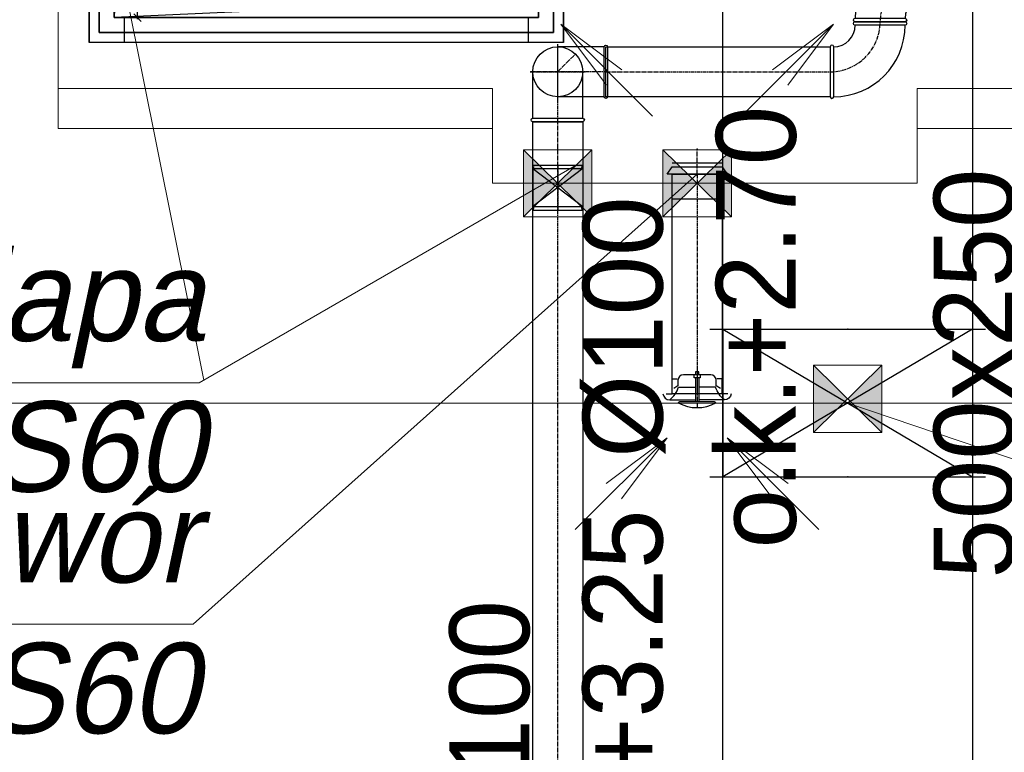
# Model space of a CAD drawing. Header units: millimetres. Extents: x 12823 to 36134, y -75536 to -5600.
# Tile 8 of 26: x 29366 to 29564, y -74439 to -74292. Entities that reach past the tile are written whole.
import ezdxf
from ezdxf import colors
from ezdxf.entities.mleader import LeaderData, LeaderLine
from ezdxf.enums import TextEntityAlignment as Align
from ezdxf.math import Vec2, Vec3

# ---------------------------------------------------------------- set-up
doc = ezdxf.new("R2010")
doc.units = ezdxf.units.MM
doc.linetypes.add('CENTER', pattern=[0.55, 0.37, -0.06, 0.06, -0.06])
doc.layers.get('0').update_dxf_attribs({"lineweight": 0})
doc.layers.get('Defpoints').update_dxf_attribs({"lineweight": 9})
for name, color, linetype, lineweight in [('TK-CO-stary budynek zasilanie', 88, 'Continuous', 30), ('TK-podklad', 252, 'Continuous', 13), ('TK-V-opis', 7, 'Continuous', 15), ('TK_OPIS WENT NAWIEW', 7, 'Continuous', 13), ('TK_OPIS WENT WYWIEW', 7, 'Continuous', 13), ('TK_URZĄDZENIA', 7, 'Continuous', 25), ('WEN_N1-_ZLICZAC', 140, 'Continuous', 30), ('WEN_TR-_ZLICZAC', 122, 'Continuous', 30), ('WEN_W1-_OSIE', 2, 'CENTER', 5), ('WEN_W1-_ZLICZAC', 30, 'Continuous', 30), ('WEN_WP-_ZLICZAC', 32, 'Continuous', 30)]:
    doc.layers.add(name, color=color, linetype=linetype, lineweight=lineweight)
for name, color, linetype in [('WEN_N1-_ATRYBUT', 6, 'Continuous'), ('WEN_N1-_OSIE', 2, 'CENTER'), ('WEN_TR-_ATRYBUT', 6, 'Continuous'), ('WEN_TR-_OSIE', 2, 'CENTER'), ('WEN_W1-_ATRYBUT', 6, 'Continuous'), ('WEN_WP-_ATRYBUT', 6, 'Continuous'), ('WEN_WP-_OSIE', 2, 'CENTER'), ('WEN_WT-_ATRYBUT', 6, 'Continuous'), ('WEN_WT-_OSIE', 2, 'CENTER'), ('WEN_WT-_ZLICZAC', 23, 'Continuous')]:
    doc.layers.add(name, color=color, linetype=linetype)
doc.styles.add('0', font='ROMANS.shx', dxfattribs={"width": 0.75, "oblique": 5})
doc.styles.add('ETYKIETY_PRZEWODOW_NA_RZUCIE', font='txt', dxfattribs={"oblique": 12, "height": 200})
doc.styles.add('OPIS', font='simplex.shx', dxfattribs={"width": 0.75, "height": 18})
doc.styles.add('POWIETRZE', font='txt', dxfattribs={"height": 10})
doc.styles.add('STYL_WENTYLE', font='arial.ttf', dxfattribs={"width": 0.8})
doc.dimstyles.new('1-25-KR', dxfattribs={"dimscale": 25, "dimtxt": 2.5, "dimasz": 1, "dimexe": 0.2, "dimexo": 0.2, "dimgap": 0.8, "dimtad": 3, "dimdec": 4, "dimrnd": 0.1, "dimzin": 12, "dimdsep": 46, "dimtxsty": '0', "dimblk1": 'OBLIQUE', "dimblk2": 'OBLIQUE', "dimsah": 1, "dimcen": 2.5, "dimdle": 0.2, "dimclrd": 4, "dimclre": 4, "dimclrt": 4, "dimadec": 0, "dimazin": 0, "dimtfac": 0.56, "dimtdec": 4, "dimtix": 1, "dimtmove": 0, "dimatfit": 3, "dimldrblk": 'OBLIQUE', "dimfxl": 1, "dimtvp": 1.04, "dimtolj": 1, "dimtzin": 12, "dimarcsym": 0})

# ---------------------------------------------------------------- blocks, each defined once
blk = doc.blocks.new('G$C4C26033C')
for p, q in [((-1850, -695), (-1850, 255)), ((-1850, 255), (0, 255)), ((-1779, 205), (-1779, 255)), ((-71, 255), (-71, 205)), ((0, 255), (0, -695)), ((-1800, -645), (-1800, 205)), ((-1800, 205), (-50, 205)), ((-1800, 205), (-1457.4, 165)), ((-1351, 205), (-1008.4, 165)), ((-880, 205), (-537.4, 165)), ((-430, 205), (-87.4, 165)), ((-50, -645), (-50, 205)), ((-1850, 184), (-1800, 184)), ((-50, 184), (0, 184)), ((-1457.4, 165), (-1420, -645)), ((-1008.4, 165), (-971, -645)), ((-537.4, 165), (-500, -645)), ((-87.4, 165), (-50, -645)), ((-1800, -624), (-1850, -624)), ((0, -624), (-50, -624)), ((-1800, -645), (-50, -645)), ((-1779, -695), (-1779, -645)), ((-71, -645), (-71, -695)), ((-1850, -695), (0, -695))]:
    blk.add_line(p, q)
for points in [[(-1830, -675), (-1830, 235), (-1390, 235), (-1390, -675)], [(-940, -675), (-940, 235), (-1380, 235), (-1380, -675)], [(-910, -675), (-910, 235), (-470, 235), (-470, -675)], [(-20, -675), (-20, 235), (-460, 235), (-460, -675)], [(-1800, -645), (-1800, 205), (-1420, 205), (-1420, -645)], [(-970, -645), (-970, 205), (-1350, 205), (-1350, -645)], [(-880, -645), (-880, 205), (-500, 205), (-500, -645)], [(-50, -645), (-50, 205), (-430, 205), (-430, -645)]]:
    blk.add_lwpolyline(points, close=True)
blk = doc.blocks.new('B10090CWP-_13')
at = {"ltscale": 22}
for p, q in [((-50, 7), (-50, 100)), ((50, 7), (50, 100))]:
    blk.add_line(p, q, dxfattribs=at)
blk.add_lwpolyline([(50, 0), (-50, 0, -1), (-50, 7), (50, 7, -1)], format="xyb", close=True, dxfattribs=at)
blk.add_circle((0, 100), 50, dxfattribs=at)
blk.add_point((0, 0), dxfattribs=at)
at = {"layer": 'WEN_WP-_OSIE', "ltscale": 22}
for p, q in [((0, 0), (0, 155)), ((-55, 100), (55, 100))]:
    blk.add_line(p, q, dxfattribs=at)
at = {"layer": 'WEN_WP-_ATRYBUT', "ltscale": 22, "style": 'STYL_WENTYLE', "width": 0.8, "flags": 8}
blk.add_attdef('WENTYLE', text='', height=200, dxfattribs=at).set_placement((50, 0), align=Align.BOTTOM_LEFT)
blk = doc.blocks.new('B10090CWP-_11')
at = {"ltscale": 22}
for points in [[(-100, 50), (-100, 150, -1), (-93, 150), (-93, 50, -1)], [(-50, 0), (50, 0, 1), (50, 7), (-50, 7, 1)]]:
    blk.add_lwpolyline(points, format="xyb", close=True, dxfattribs=at)
for radius in [143, 43]:
    blk.add_arc((-93, 7), radius, 0, 90, dxfattribs=at)
for p in [(-100, 100), (0, 0)]:
    blk.add_point(p, dxfattribs=at)
at = {"layer": 'WEN_WP-_OSIE', "ltscale": 22}
blk.add_arc((-100, 0), 100, 0, 90, dxfattribs=at)
at = {"layer": 'WEN_WP-_ATRYBUT', "ltscale": 22, "style": 'STYL_WENTYLE', "width": 0.8, "flags": 8}
blk.add_attdef('WENTYLE', text='', height=200, dxfattribs=at).set_placement((-50, 0), align=Align.BOTTOM_LEFT)
blk = doc.blocks.new('SR-100CTR-_440_14')
at = {"ltscale": 22}
blk.add_lwpolyline([(0, -50), (0, 50), (440, 50), (440, -50)], close=True, dxfattribs=at)
for p in [(0, 0), (440, 0)]:
    blk.add_point(p, dxfattribs=at)
at = {"layer": 'WEN_TR-_OSIE', "ltscale": 22}
blk.add_line((0, 0), (440, 0), dxfattribs=at)
at = {"layer": 'WEN_TR-_ATRYBUT', "ltscale": 22, "style": 'STYL_WENTYLE', "width": 0.8, "flags": 8}
blk.add_attdef('WENTYLE', text='', height=200, dxfattribs=at).set_placement((220, 0), align=Align.BOTTOM_LEFT)
at = {"layer": 'WEN_TR-_OSIE', "ltscale": 22, "style": 'STYL_WENTYLE', "width": 0.8, "flags": 8}
blk.add_attdef('FI_KANALU', text='', height=40, dxfattribs=at).set_placement((220, 100), align=Align.MIDDLE_CENTER)
blk = doc.blocks.new('KURM-100-C_11')
at = {"ltscale": 22}
for p, q in [((-3.425, 32.195), (-3.425, -15.6)), ((3.425, 32.195), (3.425, -15.6)), ((-36.99, 13.7), (-3.425, 13.7)), ((36.99, 13.7), (3.425, 13.7)), ((-54.8, -12), (-3.425, -12)), ((54.8, -12), (3.425, -12))]:
    blk.add_line(p, q, dxfattribs=at)
for points in [[(-3.425, 38.36), (-3.425, 44.525), (3.425, 44.525), (3.425, 38.36)], [(-61.65, 0), (-50, 0), (-50, 30), (-39.73, 30)], [(-6.165, 38.36), (-6.165, 32.195), (6.165, 32.195), (6.165, 38.36)], [(61.65, 0), (50, 0), (50, 30), (39.73, 30)]]:
    blk.add_lwpolyline(points, dxfattribs=at)
for points in [[(-46.58, 10.96), (-38.36, 16.44), (-38.36, 27.4, -0.41421356), (-27.4, 38.36), (27.4, 38.36, -0.41421356), (38.36, 27.4), (38.36, 16.44), (46.58, 10.96)], [(-68.5, 0, 0.35032231), (-54.8, -12, 0.1391301), (-36.99, 13.7, 0.1391301)], [(68.5, 0, -0.35032231), (54.8, -12, -0.1391301), (36.99, 13.7, -0.1391301)]]:
    blk.add_lwpolyline(points, format="xyb", dxfattribs=at)
blk.add_lwpolyline([(-34.25, -15.6), (34.25, -15.6), (37.675, -17.81, -0.25454545), (-37.675, -17.81)], format="xyb", close=True, dxfattribs=at)
for p in [(0, 0), (0, -27.4)]:
    blk.add_point(p, dxfattribs=at)
at = {"layer": 'WEN_N1-_OSIE', "ltscale": 22}
for p, q in [((0, 54.8), (0, -27.4)), ((-8.4, 0), (8.4, 0))]:
    blk.add_line(p, q, dxfattribs=at)
at = {"layer": 'WEN_N1-_ATRYBUT', "ltscale": 22, "style": 'STYL_WENTYLE', "width": 0.8, "flags": 8}
blk.add_attdef('WENTYLE', text='', height=200, dxfattribs=at).set_placement((0, 0), align=Align.BOTTOM_LEFT)
blk = doc.blocks.new('STRZAŁKA NAWIEW')
at = {"layer": 'TK_OPIS WENT NAWIEW', "ltscale": 2}
for q in [(24405.63, -21410.03), (24414.86, -21416.19), (24411.79, -21419.26)]:
    blk.add_line((24424.01, -21428.41), q, dxfattribs=at)
blk = doc.blocks.new('STRZAŁKA WYWIEW')
at = {"layer": 'TK_OPIS WENT WYWIEW', "ltscale": 2}
for q in [(24460.11, -21410.03), (24469.35, -21416.19), (24466.28, -21419.26)]:
    blk.add_line((24478.5, -21428.41), q, dxfattribs=at)
blk = doc.blocks.new('QD-500X250CNW1-_4461-8675282_24')
at = {"ltscale": 22}
blk.add_lwpolyline([(0, 250), (4461.9, 250), (4461.9, -250), (0, -250)], close=True, dxfattribs=at)
at = {"layer": 'WEN_W1-_ATRYBUT', "ltscale": 22, "style": 'STYL_WENTYLE', "width": 0.8, "flags": 8}
blk.add_attdef('WENTYLE', text='', height=200, dxfattribs=at).set_placement((2230.9, 0), align=Align.BOTTOM_LEFT)
at = {"layer": 'WEN_W1-_OSIE', "ltscale": 22, "style": 'STYL_WENTYLE', "width": 0.8, "flags": 8}
blk.add_attdef('FI_KANALU', text='', height=40, dxfattribs=at).set_placement((2230.9, 0), align=Align.MIDDLE_CENTER)
blk = doc.blocks.new('_None')
blk = doc.blocks.new('SR-100CWP-_2993_14')
at = {"ltscale": 22}
blk.add_lwpolyline([(0, -50), (0, 50), (2993, 50), (2993, -50)], close=True, dxfattribs=at)
for p in [(0, 0), (2993, 0)]:
    blk.add_point(p, dxfattribs=at)
at = {"layer": 'WEN_WP-_OSIE', "ltscale": 22}
blk.add_line((0, 0), (2993, 0), dxfattribs=at)
at = {"layer": 'WEN_WP-_ATRYBUT', "ltscale": 22, "style": 'STYL_WENTYLE', "width": 0.8, "flags": 8}
blk.add_attdef('WENTYLE', text='', height=200, dxfattribs=at).set_placement((1496.5, 0), align=Align.BOTTOM_LEFT)
at = {"layer": 'WEN_WP-_OSIE', "ltscale": 22, "style": 'STYL_WENTYLE', "width": 0.8, "flags": 8}
blk.add_attdef('FI_KANALU', text='', height=40, dxfattribs=at).set_placement((1496.5, 100), align=Align.MIDDLE_CENTER)
blk = doc.blocks.new('PSR100CWP-_400_11')
at = {"ltscale": 22}
blk.add_circle((0, 0), 50, dxfattribs=at)
for p in [(35.4, 35.4), (0, 0)]:
    blk.add_point(p, dxfattribs=at)
at = {"layer": 'WEN_WP-_OSIE', "ltscale": 22}
blk.add_line((0, 0), (35.4, 35.4), dxfattribs=at)
at = {"layer": 'WEN_WP-_ATRYBUT', "ltscale": 22, "style": 'STYL_WENTYLE', "width": 0.8, "flags": 8}
blk.add_attdef('WENTYLE', text='', height=200, dxfattribs=at).set_placement((0, 0), align=Align.BOTTOM_LEFT)
blk = doc.blocks.new('G$C44078408')
at = {"layer": 'TK-podklad', "linetype": 'Continuous'}
for p, q in [((1479.95, 1422.4), (1479.95, 1211.4)), ((1479.95, 1211.4), (1566.95, 1211.4)), ((1566.95, 1211.4), (1566.95, 1200.4)), ((1651.95, 1211.4), (1651.95, 1200.4)), ((1651.95, 1211.4), (1742.95, 1211.4)), ((1566.95, 1200.4), (1651.95, 1200.4)), ((1433.95, 1156.4), (1742.95, 1156.4))]:
    blk.add_line(p, q, dxfattribs=at)
at = {"layer": 'TK-podklad', "ltscale": 22}
for p, q in [((1479.95, 1219.4), (1566.95, 1219.4)), ((1566.95, 1219.4), (1566.95, 1211.4)), ((1651.95, 1219.4), (1734.95, 1219.4)), ((1651.95, 1219.4), (1651.95, 1211.4))]:
    blk.add_line(p, q, dxfattribs=at)
blk = doc.blocks.new('FPROS100RSTMU_11')
at = {"ltscale": 22}
for p, q in [((0, -50), (0, 50)), ((7, -50), (7, 50)), ((7, 50), (83, 50)), ((7, -50), (83, 50)), ((7, 50), (83, -50)), ((83, -50), (83, 50)), ((90, -50), (90, 50)), ((7, -50), (83, -50))]:
    blk.add_line(p, q, dxfattribs=at)
for centre, start, end in [((3.5, 51.9), 208.0725, 331.9275), ((86.5, 51.9), 208.0725, 331.9275), ((3.5, -51.9), 28.0725, 151.9275), ((86.5, -51.9), 28.0725, 151.9275)]:
    blk.add_arc(centre, 3.97, start, end, dxfattribs=at)
for p in [(0, 0), (90, 0)]:
    blk.add_point(p, dxfattribs=at)
at = {"layer": 'WEN_WT-_OSIE', "ltscale": 22}
blk.add_line((0, 0), (90, 0), dxfattribs=at)
at = {"layer": 'WEN_WT-_ATRYBUT', "ltscale": 22, "style": 'STYL_WENTYLE', "width": 0.8, "flags": 8}
blk.add_attdef('WENTYLE', text='', height=200, dxfattribs=at).set_placement((45, 90), align=Align.BOTTOM_LEFT)
blk = doc.blocks.new('ZIPP100RST_11')
at = {"ltscale": 22}
blk.add_line((-22, 50), (-22, -50), dxfattribs=at)
for points in [[(0, 60), (0, -60), (-15, -50), (-15, 50)], [(0, 50), (50, 50), (50, -50), (0, -50)]]:
    blk.add_lwpolyline(points, close=True, dxfattribs=at)
for p in [(-50, 0), (0, 0)]:
    blk.add_point(p, dxfattribs=at)
at = {"layer": 'WEN_WT-_OSIE', "ltscale": 22}
blk.add_line((0, 0), (-50, 0), dxfattribs=at)
at = {"layer": 'WEN_WT-_ATRYBUT', "ltscale": 22, "style": 'STYL_WENTYLE', "width": 0.8, "flags": 8}
blk.add_attdef('WENTYLE', text='', height=200, dxfattribs=at).set_placement((0, 0), align=Align.BOTTOM_LEFT)
blk = doc.blocks.new('FIDSSP500250RST_11')
at = {"ltscale": 22}
for p, q in [((0, -276), (0, 276)), ((296, -276), (296, 276)), ((0, 250), (296, 250)), ((0, -250), (296, 250)), ((0, 250), (296, -250)), ((0, -250), (296, -250))]:
    blk.add_line(p, q, dxfattribs=at)
for p in [(0, 0), (296, 0)]:
    blk.add_point(p, dxfattribs=at)
at = {"layer": 'WEN_TR-_ATRYBUT', "ltscale": 22, "style": 'STYL_WENTYLE', "width": 0.8, "flags": 8}
blk.add_attdef('WENTYLE', text='', height=200, dxfattribs=at).set_placement((148, 296), align=Align.BOTTOM_LEFT)
blk = doc.blocks.new('_OBLIQUE')
at = {"color": 0, "linetype": 'ByBlock'}
blk.add_line((-0.5, -0.5), (0.5, 0.5), dxfattribs=at)
blk = doc.blocks.new('*D9035')
at = {"color": 4, "lineweight": -2}
for p, q in [((-1800, 53), (-1800, 100)), ((-1420, 53), (-1420, 100)), ((-1417, 97), (-1803, 97))]:
    blk.add_line(p, q, dxfattribs=at)
at = {"layer": 'Defpoints', "color": 0, "ltscale": 22}
for p in [(-1800, 97), (-1800, 50), (-1420, 50)]:
    blk.add_point(p, dxfattribs=at)
at = {"color": 4, "linetype": 'ByBlock', "lineweight": -2, "ltscale": 22, "xscale": 15, "yscale": 15, "zscale": 15, "rotation": 180}
blk.add_blockref('_OBLIQUE', (-1800, 97), dxfattribs=at)
at = {"color": 4, "linetype": 'ByBlock', "lineweight": -2, "ltscale": 22, "xscale": 15, "yscale": 15, "zscale": 15}
blk.add_blockref('_OBLIQUE', (-1420, 97), dxfattribs=at)
at = {"color": 4, "ltscale": 22, "insert": (-1610, 127.7), "char_height": 37.5, "attachment_point": 5, "style": '0'}
blk.add_mtext('\\A1;380', dxfattribs=at)
blk = doc.blocks.new('*D9036')
at = {"color": 4, "lineweight": -2}
for p, q in [((-1797, 900), (-1696.4, 900)), ((-1699.4, 47), (-1699.4, 903)), ((-1797, 50), (-1696.4, 50))]:
    blk.add_line(p, q, dxfattribs=at)
at = {"layer": 'Defpoints', "color": 0, "ltscale": 22}
for p in [(-1800, 900), (-1699.4, 900), (-1800, 50)]:
    blk.add_point(p, dxfattribs=at)
at = {"color": 4, "linetype": 'ByBlock', "lineweight": -2, "ltscale": 22, "xscale": 15, "yscale": 15, "zscale": 15}
for p, rotation in [((-1699.4, 900), 90), ((-1699.4, 50), 270)]:
    blk.add_blockref('_OBLIQUE', p, dxfattribs=dict(at, rotation=rotation))
at = {"color": 4, "ltscale": 22, "insert": (-1730.2, 475), "char_height": 37.5, "attachment_point": 5, "rotation": 90, "style": '0'}
blk.add_mtext('\\A1;850', dxfattribs=at)
blk = doc.blocks.new('*D9037')
at = {"color": 4, "lineweight": -2}
for p, q in [((-1350, 53), (-1350, 100)), ((-970, 53), (-970, 100)), ((-967, 97), (-1353, 97))]:
    blk.add_line(p, q, dxfattribs=at)
at = {"layer": 'Defpoints', "color": 0, "ltscale": 22}
for p in [(-1350, 97), (-1350, 50), (-970, 50)]:
    blk.add_point(p, dxfattribs=at)
at = {"color": 4, "linetype": 'ByBlock', "lineweight": -2, "ltscale": 22, "xscale": 15, "yscale": 15, "zscale": 15, "rotation": 180}
blk.add_blockref('_OBLIQUE', (-1350, 97), dxfattribs=at)
at = {"color": 4, "linetype": 'ByBlock', "lineweight": -2, "ltscale": 22, "xscale": 15, "yscale": 15, "zscale": 15}
blk.add_blockref('_OBLIQUE', (-970, 97), dxfattribs=at)
at = {"color": 4, "ltscale": 22, "insert": (-1160, 127.7), "char_height": 37.5, "attachment_point": 5, "style": '0'}
blk.add_mtext('\\A1;380', dxfattribs=at)
blk = doc.blocks.new('*D9038')
at = {"color": 4, "lineweight": -2}
for p, q in [((-880, 53), (-880, 100)), ((-500, 53), (-500, 100)), ((-497, 97), (-883, 97))]:
    blk.add_line(p, q, dxfattribs=at)
at = {"layer": 'Defpoints', "color": 0, "ltscale": 22}
for p in [(-880, 97), (-880, 50), (-500, 50)]:
    blk.add_point(p, dxfattribs=at)
at = {"color": 4, "linetype": 'ByBlock', "lineweight": -2, "ltscale": 22, "xscale": 15, "yscale": 15, "zscale": 15, "rotation": 180}
blk.add_blockref('_OBLIQUE', (-880, 97), dxfattribs=at)
at = {"color": 4, "linetype": 'ByBlock', "lineweight": -2, "ltscale": 22, "xscale": 15, "yscale": 15, "zscale": 15}
blk.add_blockref('_OBLIQUE', (-500, 97), dxfattribs=at)
at = {"color": 4, "ltscale": 22, "insert": (-690, 127.7), "char_height": 37.5, "attachment_point": 5, "style": '0'}
blk.add_mtext('\\A1;380', dxfattribs=at)
blk = doc.blocks.new('*D9039')
at = {"color": 4, "lineweight": -2}
for p, q in [((-430, 53), (-430, 100)), ((-50, 53), (-50, 100)), ((-47, 97), (-433, 97))]:
    blk.add_line(p, q, dxfattribs=at)
at = {"layer": 'Defpoints', "color": 0, "ltscale": 22}
for p in [(-430, 97), (-430, 50), (-50, 50)]:
    blk.add_point(p, dxfattribs=at)
at = {"color": 4, "linetype": 'ByBlock', "lineweight": -2, "ltscale": 22, "xscale": 15, "yscale": 15, "zscale": 15, "rotation": 180}
blk.add_blockref('_OBLIQUE', (-430, 97), dxfattribs=at)
at = {"color": 4, "linetype": 'ByBlock', "lineweight": -2, "ltscale": 22, "xscale": 15, "yscale": 15, "zscale": 15}
blk.add_blockref('_OBLIQUE', (-50, 97), dxfattribs=at)
at = {"color": 4, "ltscale": 22, "insert": (-240, 127.7), "char_height": 37.5, "attachment_point": 5, "style": '0'}
blk.add_mtext('\\A1;380', dxfattribs=at)
blk = doc.blocks.new('SR-100CWP-_449-0833171881_14')
at = {"ltscale": 22}
blk.add_lwpolyline([(0, -50), (0, 50), (449.1, 50), (449.1, -50)], close=True, dxfattribs=at)
for p in [(0, 0), (449.1, 0)]:
    blk.add_point(p, dxfattribs=at)
at = {"layer": 'WEN_WP-_OSIE', "ltscale": 22}
blk.add_line((0, 0), (449.1, 0), dxfattribs=at)
at = {"layer": 'WEN_WP-_ATRYBUT', "ltscale": 22, "style": 'STYL_WENTYLE', "width": 0.8, "flags": 8}
blk.add_attdef('WENTYLE', text='', height=200, dxfattribs=at).set_placement((224.5, 0), align=Align.BOTTOM_LEFT)
at = {"layer": 'WEN_WP-_OSIE', "ltscale": 22, "style": 'STYL_WENTYLE', "width": 0.8, "flags": 8}
blk.add_attdef('FI_KANALU', text='', height=40, dxfattribs=at).set_placement((224.5, 100), align=Align.MIDDLE_CENTER)
blk = doc.blocks.new('G$CD088CB02')
for p, q in [((-1850, 0), (-1850, 950)), ((-1850, 950), (0, 950)), ((-1779, 900), (-1779, 950)), ((-71, 950), (-71, 900)), ((0, 950), (0, 0)), ((-1800, 50), (-1800, 900)), ((-1800, 900), (-50, 900)), ((-1800, 900), (-1457.43235, 859.96755)), ((-1351, 900), (-1008.43235, 859.96755)), ((-880, 900), (-537.43235, 859.96755)), ((-430, 900), (-87.43235, 859.96755)), ((-50, 50), (-50, 900)), ((-1850, 879), (-1800, 879)), ((-50, 879), (0, 879)), ((-1457.43235, 859.96755), (-1420, 50)), ((-1008.43235, 859.96755), (-971, 50)), ((-537.43235, 859.96755), (-500, 50)), ((-87.43235, 859.96755), (-50, 50)), ((-1800, 71), (-1850, 71)), ((0, 71), (-50, 71)), ((-1800, 50), (-50, 50)), ((-1779, 0), (-1779, 50)), ((-71, 50), (-71, 0)), ((-1850, 0), (0, 0))]:
    blk.add_line(p, q)
for points in [[(-1830, 20), (-1830, 930), (-1390, 930), (-1390, 20)], [(-940, 20), (-940, 930), (-1380, 930), (-1380, 20)], [(-910, 20), (-910, 930), (-470, 930), (-470, 20)], [(-20, 20), (-20, 930), (-460, 930), (-460, 20)], [(-1800, 50), (-1800, 900), (-1420, 900), (-1420, 50)], [(-970, 50), (-970, 900), (-1350, 900), (-1350, 50)], [(-880, 50), (-880, 900), (-500, 900), (-500, 50)], [(-50, 50), (-50, 900), (-430, 900), (-430, 50)]]:
    blk.add_lwpolyline(points, close=True)
dim = blk.add_linear_dim(base=(-1699.43235, 900), p1=(-1800, 50), p2=(-1800, 900), angle=90, dimstyle='1-25-KR', override={"dimscale": 15})
dim.commit()
dim.dimension.update_dxf_attribs({"geometry": '*D9036', "text_midpoint": (-1730.18235, 475)})
for base, p1, p2, picture, middle in [((-1800, 96.96755), (-1420, 50), (-1800, 50), '*D9035', (-1610, 127.71755)), ((-1350, 96.96755), (-970, 50), (-1350, 50), '*D9037', (-1160, 127.71755)), ((-880, 96.96755), (-500, 50), (-880, 50), '*D9038', (-690, 127.71755)), ((-430, 96.96755), (-50, 50), (-430, 50), '*D9039', (-240, 127.71755))]:
    dim = blk.add_linear_dim(base=base, p1=p1, p2=p2, dimstyle='1-25-KR', override={"dimscale": 15})
    dim.commit()
    dim.dimension.update_dxf_attribs({"geometry": picture, "text_midpoint": middle})

msp = doc.modelspace()

# ---------------------------------------------------------------- hatches: boundary and pattern name
at = {"layer": 'TK-CO-stary budynek zasilanie', "lineweight": 20, "ltscale": 22}
h = msp.add_hatch(color=1, dxfattribs=at)
h.dxf.hatch_style = 1
h.paths.add_polyline_path([(29467.31, -74318.06), (29467.31, -74331.51), (29474.17, -74324.78)])
h.paths.add_polyline_path([(29474.17, -74324.78), (29481.03, -74331.51), (29481.03, -74318.06)])
h = msp.add_hatch(color=1, dxfattribs=at)
h.dxf.hatch_style = 1
h.paths.add_polyline_path([(29495.22, -74318.06), (29495.22, -74331.51), (29502.08, -74324.78)])
h.paths.add_polyline_path([(29502.08, -74324.78), (29508.94, -74331.51), (29508.94, -74318.06)])
h = msp.add_hatch(color=1, dxfattribs=at)
h.dxf.hatch_style = 1
h.paths.add_polyline_path([(29525.38, -74361.2), (29525.38, -74374.66), (29532.24, -74367.93)])
h.paths.add_polyline_path([(29532.24, -74367.93), (29539.1, -74374.66), (29539.1, -74361.2)])

# ---------------------------------------------------------------- linework, layer by layer
at = {"layer": 'TK-CO-stary budynek zasilanie', "color": 1, "lineweight": 9}
for p, q in [((29382.6, -74261.2), (29403.31, -74364.17)), ((29532.24, -74368.78), (29617.67, -74397.78))]:
    msp.add_line(p, q, dxfattribs=at)
at = {"layer": 'TK-CO-stary budynek zasilanie', "color": 1, "lineweight": 20, "ltscale": 22}
for p, q in [((29481.03, -74331.51), (29467.31, -74318.06)), ((29467.31, -74331.51), (29481.03, -74318.06)), ((29508.94, -74331.51), (29495.22, -74318.06)), ((29495.22, -74331.51), (29508.94, -74318.06)), ((29539.1, -74374.66), (29525.38, -74361.2)), ((29525.38, -74374.66), (29539.1, -74361.2))]:
    msp.add_line(p, q, dxfattribs=at)
for points in [[(29481.03, -74331.51), (29467.31, -74331.51), (29467.31, -74318.06), (29481.03, -74318.06)], [(29508.94, -74331.51), (29495.22, -74331.51), (29495.22, -74318.06), (29508.94, -74318.06)], [(29539.1, -74374.66), (29525.38, -74374.66), (29525.38, -74361.2), (29539.1, -74361.2)]]:
    msp.add_lwpolyline(points, close=True, dxfattribs=at)
at = {"layer": 'TK-CO-stary budynek zasilanie', "color": 1, "lineweight": 9}
for points in [[(29269.43, -74364.72), (29402.35, -74364.72), (29477.89, -74321.14)], [(29268.22, -74413.09), (29401.14, -74413.09), (29502.08, -74322.96)]]:
    msp.add_lwpolyline(points, dxfattribs=at)

# ---------------------------------------------------------------- block references
at = {"layer": 'TK-podklad', "ltscale": 22}
msp.add_blockref('G$C44078408', (27894.17, -75525.18), dxfattribs=at)
at = {"layer": 'TK_OPIS WENT NAWIEW', "rotation": 180}
msp.add_blockref('STRZAŁKA NAWIEW', (53898.8, -95721.34), dxfattribs=at)
at = {"layer": 'TK_OPIS WENT NAWIEW', "xscale": -1, "rotation": 180}
msp.add_blockref('STRZAŁKA NAWIEW', (5105.36, -95721.34), dxfattribs=at)
at = {"layer": 'TK_OPIS WENT WYWIEW', "xscale": -1, "rotation": 180}
msp.add_blockref('STRZAŁKA WYWIEW', (5017.57, -95804.13), dxfattribs=at)
at = {"layer": 'TK_OPIS WENT WYWIEW', "rotation": 180.0000000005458}
msp.add_blockref('STRZAŁKA WYWIEW', (53986.59, -95804.13), dxfattribs=at)
at = {"layer": 'TK_URZĄDZENIA', "ltscale": 22, "xscale": 0.1, "yscale": 0.1, "zscale": 0.1}
for name, p, rotation in [('G$C4C26033C', (29405.83, -74111.6), 90), ('G$CD088CB02', (29380.33, -74296.6), 270)]:
    msp.add_blockref(name, p, dxfattribs=dict(at, rotation=rotation))
at = {"layer": 'WEN_TR-_ZLICZAC', "ltscale": 22, "xscale": 0.1, "yscale": 0.1, "zscale": 0.1, "rotation": 270}
for name in ['ZIPP100RST_11', 'SR-100CTR-_440_14']:
    msp.add_blockref(name, (29502.08, -74322.96), dxfattribs=at)
at = {"layer": 'WEN_TR-_ZLICZAC', "ltscale": 22, "xscale": -0.1, "yscale": 0.1, "zscale": 0.1}
msp.add_blockref('KURM-100-C_11', (29502.08, -74366.96), dxfattribs=at)
at = {"layer": 'WEN_W1-_ZLICZAC', "ltscale": 22, "yscale": 0.1, "zscale": 0.1}
for name, p, xscale, rotation in [('QD-500X250CNW1-_4461-8675282_24', (29532.22, -74251.73), 0.09999999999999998, 270.0140756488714), ('FIDSSP500250RST_11', (29532.24, -74353.98), 0.1, 270)]:
    msp.add_blockref(name, p, dxfattribs=dict(at, xscale=xscale, rotation=rotation))
at = {"layer": 'WEN_WP-_ZLICZAC', "ltscale": 22, "zscale": 0.1}
for name, p, xscale, yscale, rotation in [('B10090CWP-_11', (29548.73, -74282.44), 0.09999999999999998, 0.09999999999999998, 89.99999999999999), ('B10090CWP-_11', (29528.73, -74302.44), 0.09999999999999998, 0.09999999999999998, 270), ('B10090CWP-_13', (29484.17, -74302.44), 0.1, 0.1, 90), ('SR-100CWP-_2993_14', (29474.17, -74611.74), 0.1, 0.1, 90)]:
    msp.add_blockref(name, p, dxfattribs=dict(at, xscale=xscale, yscale=yscale, rotation=rotation))
at = {"layer": 'WEN_WP-_ZLICZAC', "ltscale": 22, "xscale": 0.1, "yscale": 0.1, "zscale": 0.1}
for name, p in [('B10090CWP-_13', (29474.17, -74312.44)), ('PSR100CWP-_400_11', (29474.17, -74302.44)), ('SR-100CWP-_449-0833171881_14', (29483.82, -74302.44))]:
    msp.add_blockref(name, p, dxfattribs=at)
at = {"layer": 'WEN_WT-_ZLICZAC', "ltscale": 22, "xscale": 0.1, "yscale": 0.1, "zscale": 0.1, "rotation": 270}
msp.add_blockref('FPROS100RSTMU_11', (29474.17, -74321.14), dxfattribs=at)

# ---------------------------------------------------------------- texts
at = {"layer": 'TK-CO-stary budynek zasilanie', "color": 1, "ltscale": 22, "char_height": 18.116, "width": 423.6117, "attachment_point": 1, "style": 'ETYKIETY_PRZEWODOW_NA_RZUCIE'}
for s, insert in [('\\A1;\\pxqr;klapa\\Pppoż. EIS60', (28979.69, -74338.22)), ('\\A1;\\pxqr;zawór\\Pppoż. EIS60', (28978.48, -74386.59))]:
    msp.add_mtext(s, dxfattribs=dict(at, insert=insert))
at = {"layer": 'WEN_N1-_ZLICZAC', "ltscale": 22, "insert": (29549.45, -74435.81), "char_height": 16, "width": 145.8573, "attachment_point": 1, "rotation": 90, "style": 'POWIETRZE'}
msp.add_mtext('\\pxqc;500x250\\Ps.k.+3.03', dxfattribs=at)
at = {"layer": 'WEN_TR-_ZLICZAC', "ltscale": 22, "insert": (29479.18, -74426.51), "char_height": 16, "width": 145.8573, "attachment_point": 1, "rotation": 90, "style": 'POWIETRZE'}
msp.add_mtext('\\pxqc;%%C100\\Po.k.+2.70', dxfattribs=at)
at = {"layer": 'WEN_WP-_ZLICZAC', "ltscale": 22, "insert": (29452.48, -74507.34), "char_height": 16, "width": 145.8573, "attachment_point": 1, "rotation": 90, "style": 'POWIETRZE'}
msp.add_mtext('\\pxqc;%%C100\\Po.k.+3.25', dxfattribs=at)

# ---------------------------------------------------------------- leaders
at = {"layer": 'TK-V-opis'}
ml = msp.add_multileader_mtext('Standard', dxfattribs=at)
ml.set_content('\\A1;\\pxqr;{\\W1;\\fISOCPEUR|b0|i0|c238|p34;tłumik akustyczny w pionie\\P800x350x1200\\Ptłumienie 30dB (250Hz)}', color=256, style='OPIS')
ml.set_leader_properties()
ml.set_arrow_properties(name='NONE')
ml.build(insert=Vec2(0, 0))
ml.multileader.update_dxf_attribs({"text_left_attachment_type": 6, "text_right_attachment_type": 6, "dogleg_length": 0, "arrow_head_size": 0})
ctx = ml.context
ctx.base_point, ctx.char_height, ctx.arrow_head_size, ctx.landing_gap_size, ctx.plane_origin = Vec3(28971.28, -74301.86), 18, 0, 0, Vec3(29399.45, -74598.48)
ctx.left_attachment, ctx.right_attachment, ctx.text_align_type = 6, 6, 2
notes = []
notes.append((ctx, [(0, (1, 1, 0), (29268.28, -74301.86), (-1, 0), 0, [(0, [(29425.03, -74271.1)], 0, [])])]))
ctx.mtext.insert, ctx.mtext.width, ctx.mtext.alignment, ctx.mtext.flow_direction = Vec3(29268.28, -74282.06), 351.6608, 3, 5
for ctx, leaders in notes:
    for number, flags, end, landing, length, lines in leaders:
        leader = LeaderData()
        leader.index, (leader.has_last_leader_line, leader.has_dogleg_vector, leader.attachment_direction) = number, flags
        leader.last_leader_point, leader.dogleg_vector, leader.dogleg_length = Vec3(end), Vec3(landing), length
        for number, points, colour, breaks in lines:
            line = LeaderLine()
            line.index, line.vertices, line.color, line.breaks = number, Vec3.list(points), colors.encode_raw_color(colour), breaks
            leader.lines.append(line)
        ctx.leaders.append(leader)

doc.saveas('drawing.dxf')
